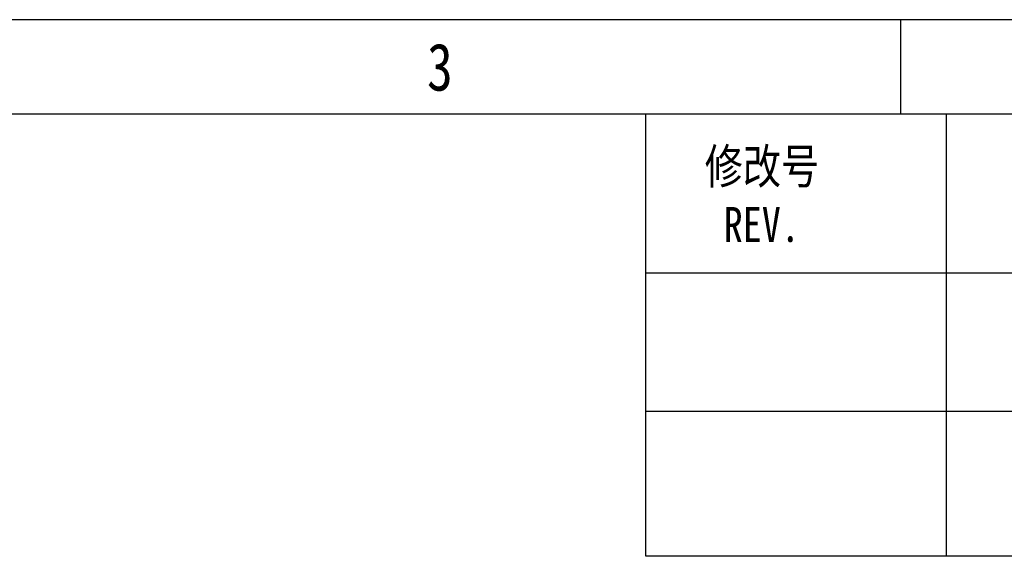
# Model space of a CAD drawing. Extents: x 695 to 3294, y -288 to 575.
# Tile 32 of 83: x 1115 to 1340, y 452 to 575. Entities that reach past the tile are written whole.
import ezdxf

# ---------------------------------------------------------------- set-up
doc = ezdxf.new("R2010")
doc.units = 0
doc.header["$LTSCALE"] = 16.335
doc.layers.add('粗实线', color=7, linetype='CONTINUOUS', lineweight=40)
doc.layers.add('细实线', color=7, linetype='CONTINUOUS', lineweight=15)
doc.styles.get("Standard").update_dxf_attribs({"font": 'txt', "width": 0.8})

msp = doc.modelspace()

# ---------------------------------------------------------------- linework, layer by layer
at = {"layer": '粗实线', "color": 6, "lineweight": 30}
for p, q in [((1938.725, 574.553), (694.682, 574.553)), ((1316.704, 574.553), (1316.704, 552.87)), ((1917.042, 552.87), (716.365, 552.87))]:
    msp.add_line(p, q, dxfattribs=at)
at = {"layer": '细实线', "color": 6, "lineweight": 30}
for p, q in [((1258.348, 451.589), (1258.348, 552.87)), ((1327.233, 451.589), (1327.233, 552.87)), ((1917.042, 516.503), (1258.348, 516.503)), ((1917.042, 484.754), (1258.348, 484.754)), ((1917.042, 451.589), (1258.348, 451.589))]:
    msp.add_line(p, q, dxfattribs=at)

# ---------------------------------------------------------------- texts
at = {"layer": '粗实线', "color": 6, "lineweight": 30, "ltscale": 0.5, "insert": (1208.289, 569.132), "char_height": 10.842, "width": 208.15725, "attachment_point": 1}
msp.add_mtext('3', dxfattribs=at)
at = {"layer": '细实线', "color": 6, "lineweight": 30, "insert": (1271.865, 544.963), "char_height": 8, "width": 65.72565, "attachment_point": 1}
msp.add_mtext('{\\fSimSun|b0|i0|c134|p2;修改号\\P REV.}', dxfattribs=at)

doc.saveas('drawing.dxf')
